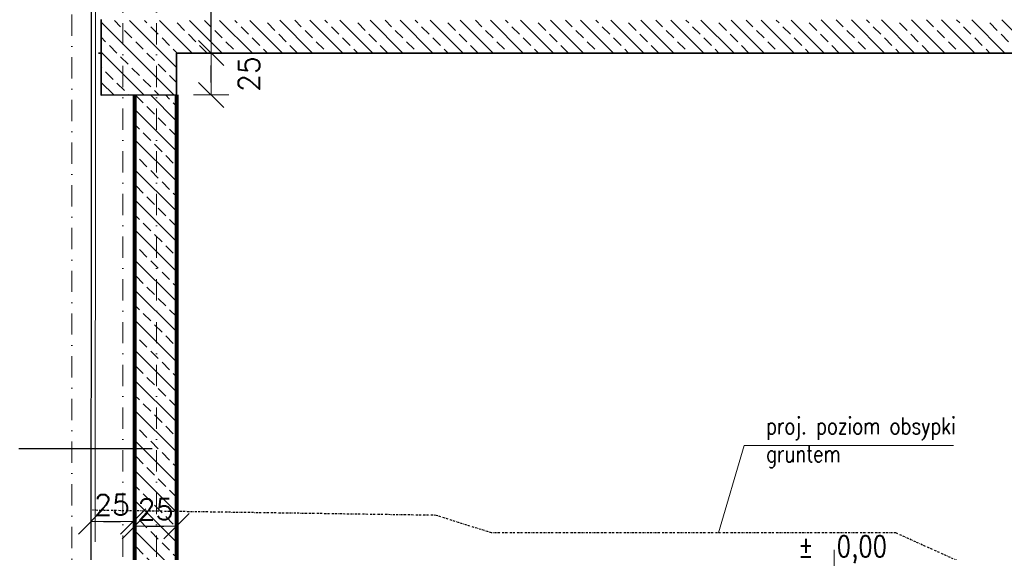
# Model space of a CAD drawing. Header units: millimetres. Extents: x -1893473 to 942156, y -568027 to 942944.
# Tile 28 of 256: x -36266 to -35679, y -334832 to -334514. Entities that reach past the tile are written whole.
import ezdxf

# ---------------------------------------------------------------- set-up
doc = ezdxf.new("R2010")
doc.units = ezdxf.units.MM
doc.header["$LTSCALE"] = 0.2
doc.linetypes.add('BORDER2', pattern=[22.225, 6.35, -3.175, 6.35, -3.175, 0, -3.175])
doc.linetypes.add('DASHDOT', pattern=[25.4, 12.7, -6.35, 0, -6.35])
doc.layers.get('0').update_dxf_attribs({"lineweight": 0})
for name, color, linetype, lineweight in [('!! 0_ Istn-sciany', 7, 'Continuous', 30), ('!! 1_hatch projektowane ściany', 4, 'Continuous', 5), ('!! 1_PROJ TERMOIZOL', 132, 'Continuous', 5), ('!! 1_PROJ ŻELBET', 1, 'Continuous', 35), ('!! wymiary osi', 250, 'Continuous', 9), ('0-osie-liniA', 14, 'DASHDOT', 5), ('0-rzedne-blok', 62, 'Continuous', 13), ('DO KONSTRUKCJI', 222, 'Continuous', 35), ('P-Linia1', 3, 'Continuous', 53)]:
    doc.layers.add(name, color=color, linetype=linetype, lineweight=lineweight)
doc.layers.add('!! 1_ widok', color=4, linetype='Continuous')
doc.styles.add('50', font='ROMANS.shx', dxfattribs={"width": 0.8, "height": 10})
doc.styles.add('DEUTSCH', font='SIMPLEX8')
doc.styles.add('TXT', font='simplex.shx')
doc.linetypes.add('ZIGZAG', pattern='A,0.00254,-5.08,[131,ltypeshp.shx,S=5.08,R=0,X=-5.08,Y=0],-10.16,[131,ltypeshp.shx,S=5.08,R=180,X=5.08,Y=0],-5.08', length=20.32254)
doc.dimstyles.new('DIM50', dxfattribs={"dimscale": 5, "dimtxt": 2.5, "dimasz": 1.5, "dimexe": 0, "dimexo": 0, "dimgap": 0.5, "dimtad": 1, "dimdec": 4, "dimrnd": 0.5, "dimdsep": 46, "dimtxsty": 'TXT', "dimblk1": 'TICK1', "dimblk2": 'TICK1', "dimsah": 1, "dimcen": 0, "dimse1": 1, "dimse2": 1, "dimclrd": 1, "dimclre": 7, "dimclrt": 9, "dimadec": 0, "dimazin": 0, "dimtfac": 1, "dimtdec": 4, "dimtmove": 2, "dimatfit": 3, "dimldrblk": 'TICK1', "dimfxl": 1, "dimtolj": 1, "dimarcsym": 0})

# ---------------------------------------------------------------- blocks, each defined once
blk = doc.blocks.new('TICK1')
at = {"color": 2}
blk.add_line((-1, -1), (1, 1), dxfattribs=at)
at = {"color": 0}
for p, q in [((0, -1.4), (0, 1.4)), ((0, 0), (-1, 0))]:
    blk.add_line(p, q, dxfattribs=at)
blk = doc.blocks.new('*D4968')
at = {"layer": '!! wymiary osi', "color": 1, "lineweight": -2, "transparency": 16777216}
blk.add_line((-36152.24, -334550.99), (-36152.24, -334540.99), dxfattribs=at)
at = {"layer": 'DEFPOINTS', "color": 0, "transparency": 16777216}
for p in [(-36192.93, -334533.49), (-36152.24, -334533.49), (-36192.93, -334558.49)]:
    blk.add_point(p, dxfattribs=at)
at = {"layer": '!! wymiary osi', "color": 1, "lineweight": -2, "transparency": 16777216, "xscale": 7.5, "yscale": 7.5, "zscale": 7.5}
for p, rotation in [((-36152.24, -334533.49), 90), ((-36152.24, -334558.49), 270)]:
    blk.add_blockref('TICK1', p, dxfattribs=dict(at, rotation=rotation))
at = {"layer": '!! wymiary osi', "color": 9, "transparency": 16777216, "insert": (-36129.74, -334545.99), "char_height": 12.5, "attachment_point": 5, "rotation": 90, "style": 'TXT'}
blk.add_mtext('\\A1;25', dxfattribs=at)
blk = doc.blocks.new('*D4969')
at = {"layer": '!! wymiary osi', "color": 1, "lineweight": -2, "transparency": 16777216}
blk.add_line((-36152.24, -334525.99), (-36152.24, -334461.99), dxfattribs=at)
at = {"layer": 'DEFPOINTS', "color": 0, "transparency": 16777216}
for p in [(-36204.93, -334454.49), (-36152.24, -334454.49), (-36192.93, -334533.49)]:
    blk.add_point(p, dxfattribs=at)
at = {"layer": '!! wymiary osi', "color": 1, "lineweight": -2, "transparency": 16777216, "xscale": 7.5, "yscale": 7.5, "zscale": 7.5}
for p, rotation in [((-36152.24, -334454.49), 90), ((-36152.24, -334533.49), 270)]:
    blk.add_blockref('TICK1', p, dxfattribs=dict(at, rotation=rotation))
at = {"layer": '!! wymiary osi', "color": 9, "transparency": 16777216, "insert": (-36160.99, -334493.99), "char_height": 12.5, "attachment_point": 5, "rotation": 90, "style": 'TXT'}
blk.add_mtext('\\A1;79', dxfattribs=at)
blk = doc.blocks.new('D_kota')
for p, q in [((8.66, 0), (8.66, 23.02)), ((-0.76, 15), (8.66, 15)), ((8.66, 0), (-0.76, 15))]:
    blk.add_line(p, q)
blk.add_lwpolyline([(-0.76, 15), (57.9, 15)])
at = {"style": 'DEUTSCH', "width": 0.8}
blk.add_attdef('POZ.ARCH', (7.32, 19.66), '', height=10, dxfattribs=at)
blk = doc.blocks.new('*D4986')
at = {"layer": '!! wymiary osi', "color": 1, "lineweight": -2, "transparency": 16777216}
blk.add_line((-36216.48, -334813.19), (-36206.3, -334813.19), dxfattribs=at)
at = {"layer": 'DEFPOINTS', "color": 0, "transparency": 16777216}
for p in [(-36198.8, -334813.19), (-36223.98, -334830.99), (-36198.8, -334830.99)]:
    blk.add_point(p, dxfattribs=at)
at = {"layer": '!! wymiary osi', "color": 1, "lineweight": -2, "transparency": 16777216, "xscale": 7.5, "yscale": 7.5, "zscale": 7.5, "rotation": 180}
blk.add_blockref('TICK1', (-36223.98, -334813.19), dxfattribs=at)
at = {"layer": '!! wymiary osi', "color": 1, "lineweight": -2, "transparency": 16777216, "xscale": 7.5, "yscale": 7.5, "zscale": 7.5}
blk.add_blockref('TICK1', (-36198.8, -334813.19), dxfattribs=at)
at = {"layer": '!! wymiary osi', "color": 9, "lineweight": 13, "transparency": 16777216, "insert": (-36211.39, -334803.19), "char_height": 12.5, "attachment_point": 5, "style": 'TXT'}
blk.add_mtext('\\A1;25', dxfattribs=at)
blk = doc.blocks.new('*D5011')
at = {"layer": '!! wymiary osi', "color": 1, "lineweight": -2, "transparency": 16777216}
blk.add_line((-36190.43, -334815.92), (-36180.43, -334815.92), dxfattribs=at)
at = {"layer": 'DEFPOINTS', "color": 0, "transparency": 16777216}
for p in [(-36172.93, -334815.92), (-36197.93, -334827.83), (-36172.93, -334827.83)]:
    blk.add_point(p, dxfattribs=at)
at = {"layer": '!! wymiary osi', "color": 1, "lineweight": -2, "transparency": 16777216, "xscale": 7.5, "yscale": 7.5, "zscale": 7.5, "rotation": 180}
blk.add_blockref('TICK1', (-36197.93, -334815.92), dxfattribs=at)
at = {"layer": '!! wymiary osi', "color": 1, "lineweight": -2, "transparency": 16777216, "xscale": 7.5, "yscale": 7.5, "zscale": 7.5}
blk.add_blockref('TICK1', (-36172.93, -334815.92), dxfattribs=at)
at = {"layer": '!! wymiary osi', "color": 9, "lineweight": 13, "transparency": 16777216, "insert": (-36185.43, -334805.92), "char_height": 12.5, "attachment_point": 5, "style": 'TXT'}
blk.add_mtext('\\A1;25', dxfattribs=at)

msp = doc.modelspace()

# ---------------------------------------------------------------- hatches: boundary and pattern name
at = {"layer": '!! 1_hatch projektowane ściany'}
h = msp.add_hatch(dxfattribs=at)
h.set_pattern_fill('ANSI33', color=256, scale=2, angle=90)
h.set_pattern_definition([(135, (-97047.5, -125852.509), (-8.9802561, -8.9802561), []), (135, (-97047.5, -125843.529), (-8.9802561, -8.9802561), [6.35, -3.175])])
h.paths.add_polyline_path([(-36217.93302, -334558.48588), (-36217.93302, -334513.98588), (-35397.43072, -334513.48588), (-35397.43072, -334501.48588), (-35372.43072, -334501.48588), (-35372.43072, -334533.48588), (-36172.93302, -334533.48588), (-36172.93302, -334558.48588)])
h = msp.add_hatch(dxfattribs=at)
h.set_pattern_fill('ANSI33', color=256, scale=2, angle=90)
h.set_pattern_definition([(135, (-97047.5, -122489.975), (-8.9802561, -8.9802561), []), (135, (-97047.5, -122480.994), (-8.9802561, -8.9802561), [6.35, -3.175])])
h.paths.add_polyline_path([(-36197.94769, -334879.48588), (-36172.94769, -334879.48588), (-36172.93302, -334558.48588), (-36197.93302, -334558.48588)])

# ---------------------------------------------------------------- linework, layer by layer
at = {"layer": '!! 0_ Istn-sciany'}
msp.add_lwpolyline([(-36222.94781, -333555.353), (-36224.01778, -334870.98588)], dxfattribs=at)
at = {"layer": '!! 1_ widok'}
msp.add_lwpolyline([(-36266.93302, -334769.48588), (-36187.43664, -334769.48588)], dxfattribs=at)
at = {"layer": '!! 1_PROJ TERMOIZOL', "linetype": 'ZIGZAG', "ltscale": 0.55}
msp.add_lwpolyline([(-36220.77354, -334031.48377), (-36221.48588, -334825.22074)], dxfattribs=at)
at = {"layer": '!! 1_PROJ ŻELBET'}
for points in [[(-36217.93302, -334513.58991), (-36217.93302, -334558.58991), (-36172.93302, -334558.48588), (-36172.93302, -334533.48588)], [(-36217.93302, -334533.48588), (-36219.4826, -334533.48588)], [(-35372.43072, -334533.48588), (-36172.93302, -334533.48588)]]:
    msp.add_lwpolyline(points, dxfattribs=at)
at = {"layer": '!! wymiary osi', "color": 1, "lineweight": 13}
msp.add_lwpolyline([(-35709.27496, -334767.74965), (-35834.13586, -334767.74965), (-35849.43363, -334819.98588)], dxfattribs=at)
at = {"layer": '0-osie-liniA', "ltscale": 5}
for points in [[(-36235.43302, -335084.09785), (-36235.43302, -333291.56686)], [(-36204.93302, -333291.56686), (-36204.93302, -335084.09785)], [(-36184.93302, -333291.56686), (-36184.93302, -335084.09785)]]:
    msp.add_lwpolyline(points, dxfattribs=at)
at = {"layer": 'DO KONSTRUKCJI', "color": 1, "lineweight": 35}
msp.add_lwpolyline([(-36217.93302, -334513.48588), (-36217.93302, -334558.69395)], dxfattribs=at)
at = {"layer": 'DO KONSTRUKCJI', "color": 6, "linetype": 'BORDER2', "lineweight": 30, "true_color": 0xe600e6}
msp.add_lwpolyline([(-33321.09426, -334904.48588), (-34451.29552, -334904.48588), (-35108.05893, -334892.60917), (-35397.427, -334859.48657), (-35619.93302, -334859.48588), (-35655.60734, -334859.8411), (-35743.70256, -334819.98588), (-35984.90989, -334819.98588), (-36017.93302, -334809.48588), (-36222.98821, -334806.45541)], dxfattribs=at)
at = {"layer": 'P-Linia1', "color": 1, "lineweight": 80, "true_color": 0xf50000}
for points in [[(-36197.93302, -334558.48588), (-36197.93302, -334885.48588)], [(-36172.93302, -334558.48588), (-36172.93302, -334879.48588)]]:
    msp.add_lwpolyline(points, dxfattribs=at)

# ---------------------------------------------------------------- block references
at = {"layer": '0-rzedne-blok'}
ref = msp.add_blockref('D_kota', (-35791.27792, -334858.82539), dxfattribs=dict(at, xscale=1.250000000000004, yscale=1.250000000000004, zscale=1.250000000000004))
ref.add_attrib('POZ.ARCH', '%%p  0,00  ', (-35802.10324, -334834.24545), dxfattribs={"layer": '0', "height": 12.5, "style": 'DEUTSCH', "width": 0.8})

# ---------------------------------------------------------------- texts
at = {"layer": 'DO KONSTRUKCJI', "lineweight": 20, "insert": (-35821.14443, -334751.01705), "char_height": 10, "attachment_point": 1, "style": '50'}
msp.add_mtext_dynamic_manual_height_columns('proj. poziom obsypki gruntem', width=145.1742013, gutter_width=50, heights=[0], dxfattribs=at)

# ---------------------------------------------------------------- dimensions: what is measured, and where the dimension line sits
at = {"layer": '!! wymiary osi'}
for base, p1, p2, picture, middle in [((-36152.24063, -334454.48588), (-36192.93302, -334533.48588), (-36204.93302, -334454.48588), '*D4969', (-36160.99063, -334493.98588)), ((-36152.24063, -334533.48588), (-36192.93302, -334558.48588), (-36192.93302, -334533.48588), '*D4968', (-36129.74063, -334545.98588))]:
    dim = msp.add_linear_dim(base=base, p1=p1, p2=p2, angle=90, dimstyle='DIM50', dxfattribs=at)
    dim.commit()
    dim.dimension.update_dxf_attribs({"geometry": picture, "text_midpoint": middle})
at = {"layer": '!! wymiary osi', "color": 1, "lineweight": 13}
for base, p1, p2, picture, middle in [((-36198.79976, -334813.18801), (-36223.982, -334830.98588), (-36198.79976, -334830.98588), '*D4986', (-36211.39088, -334803.18801)), ((-36172.93302, -334815.92025), (-36197.93302, -334827.83194), (-36172.93302, -334827.83194), '*D5011', (-36185.43302, -334805.92025))]:
    dim = msp.add_linear_dim(base=base, p1=p1, p2=p2, dimstyle='DIM50', dxfattribs=at)
    dim.commit()
    dim.dimension.update_dxf_attribs({"geometry": picture, "text_midpoint": middle})

doc.saveas('drawing.dxf')
